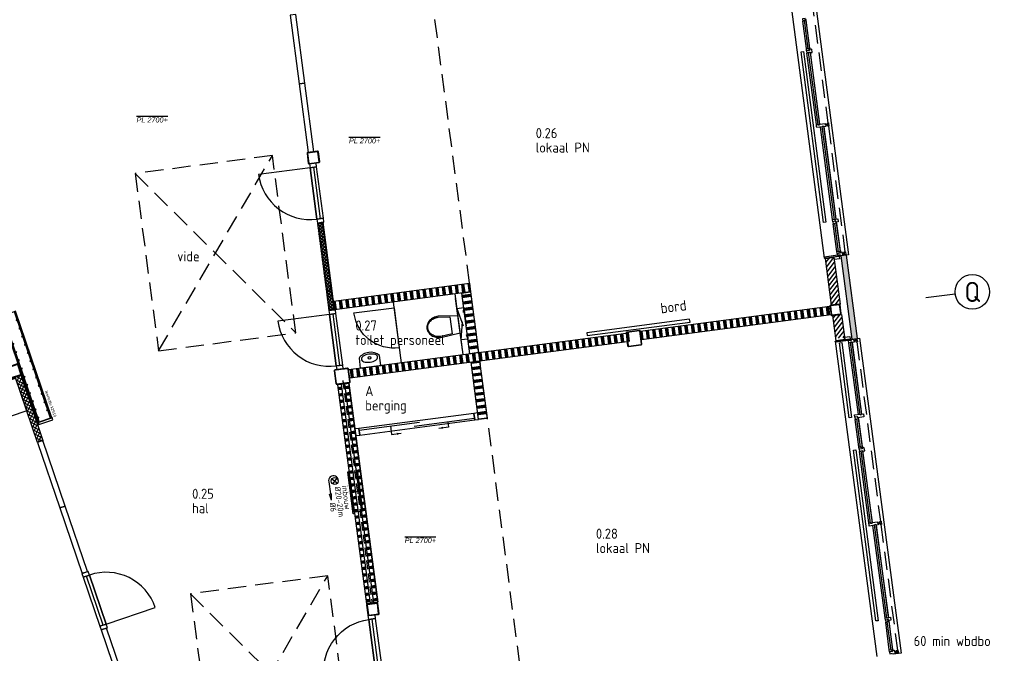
# Model space of a CAD drawing. Header units: millimetres. Extents: x -11937 to 214890, y -181324 to 108665.
# Tile 6 of 47: x 51875 to 68942, y -159787 to -148799. Entities that reach past the tile are written whole.
import ezdxf
from ezdxf.enums import TextEntityAlignment as Align
from ezdxf.xclip import XClip

# ---------------------------------------------------------------- set-up
doc = ezdxf.new("R2010")
doc.units = ezdxf.units.MM
doc.header["$LTSCALE"] = 100
doc.header["$XCLIPFRAME"] = 2
for name, pattern in [('082403 X-ref$0$DASHDOT2', [12.7, 6.35, -3.175, 0, -3.175]), ('082403 X-ref$0$DASHED', [0.75, 0.5, -0.25]), ('082403 X-ref$0$DASHED2', [9.525, 6.35, -3.175]), ('082403 X-ref$0$HIDDEN2', [4.7625, 3.175, -1.5875])]:
    doc.linetypes.add(name, pattern=pattern)
for name, color, linetype in [('082403 X-ref$0$Beveilig-Alg-Az', 253, 'Continuous'), ('082403 X-ref$0$Beveilig-Alg-Txt', 253, 'Continuous'), ('082403 X-ref$0$bib', 253, 'Continuous'), ('082403 X-ref$0$BiKoz-Draai-Az', 253, 'Continuous'), ('082403 X-ref$0$BiKoz-Hout-Az', 253, 'Continuous'), ('082403 X-ref$0$BiKoz-Hout-Drs', 253, 'Continuous'), ('082403 X-ref$0$BiWand-Alg-Arc', 8, 'Continuous'), ('082403 X-ref$0$BiWand-Syst-Drs', 253, 'Continuous'), ('082403 X-ref$0$BuWand-Alg-Arc', 253, 'Continuous'), ('082403 X-ref$0$BuWand-Bakst-Drs', 253, 'Continuous'), ('082403 X-ref$0$Construct-Beton-Drs', 253, 'Continuous'), ('082403 X-ref$0$Construct-Staal-Drs', 253, 'Continuous'), ('082403 X-ref$0$DIM25', 8, 'Continuous'), ('082403 X-ref$0$Hulplaag-Alg-Az', 253, 'Continuous'), ('082403 X-ref$0$Inricht-Alg-Az', 253, 'Continuous'), ('082403 X-ref$0$kozijn', 8, 'Continuous'), ('082403 X-ref$0$kozijn1', 8, 'Continuous'), ('082403 X-ref$0$MTXT18-100', 253, 'Continuous'), ('082403 X-ref$0$MTXT25-1', 253, 'Continuous'), ('082403 X-ref$0$MTXT35-1', 253, 'Continuous'), ('082403 X-ref$0$MTXT35-50', 253, 'Continuous'), ('082403 X-ref$0$Plafond-Hout-Drs', 8, 'Continuous'), ('082403 X-ref$0$Sanitair-Alg-Az', 253, 'Continuous'), ('082403 X-ref$0$Stramien-Alg-Az', 9, '082403 X-ref$0$DASHDOT2'), ('082403 X-ref$0$Stramien-Alg-Drs', 8, 'Continuous'), ('082403 X-ref$0$Stramien-Alg-Txt', 253, 'Continuous'), ('082403 X-ref$0$Trap-Beton-Az', 253, 'Continuous'), ('082403 X-ref$0$TXT18', 253, 'Continuous')]:
    doc.layers.add(name, color=color, linetype=linetype)
doc.styles.add('082403 X-ref$0$BOS', font='isocp.shx')
doc.styles.add('082403 X-ref$0$BOS3', font='isocp.shx')
doc.styles.add('082403 X-ref$0$Standard', font='isocp.shx')
pattern_1 = [(142.49747, (8438.012, 14586.162), (-24.35186, -31.73306), []), (232.49747, (8438.012, 14586.162), (31.73306, -24.35186), [])]
pattern_2 = [(97.5, (-873.87, 6637.72), (-111.53755, -14.6842), []), (97.5, (-867.68, 6638.54), (-111.53755, -14.6842), []), (97.5, (-861.48, 6639.35), (-111.53755, -14.6842), []), (97.5, (-855.28, 6640.17), (-111.53755, -14.6842), []), (97.5, (-849.09, 6640.99), (-111.53755, -14.6842), []), (97.5, (-842.89, 6641.8), (-111.53755, -14.6842), []), (97.5, (-836.69, 6642.62), (-111.53755, -14.6842), [])]
pattern_3 = [(52.5, (0, 0), (-45.34014, 34.79072), [])]
pattern_4 = [(187.5, (2139.78, -451.32), (14.6842, -111.53755), []), (187.5, (2138.97, -445.13), (14.6842, -111.53755), []), (187.5, (2138.15, -438.93), (14.6842, -111.53755), []), (187.5, (2137.34, -432.73), (14.6842, -111.53755), []), (187.5, (2136.52, -426.54), (14.6842, -111.53755), []), (187.5, (2135.7, -420.34), (14.6842, -111.53755), []), (187.5, (2134.89, -414.14), (14.6842, -111.53755), [])]

# ---------------------------------------------------------------- blocks, each defined once
blk = doc.blocks.new('082403 X-ref$0$spoelblok1800x600')
at = {"layer": '082403 X-ref$0$Inricht-Alg-Az', "linetype": 'Continuous'}
blk.add_lwpolyline([(1800, 0), (1800, 600), (0, 600), (0, 0)], close=True, dxfattribs=at)
at = {"layer": '082403 X-ref$0$Inricht-Alg-Az', "linetype": 'Continuous', "ltscale": 0.5}
blk.add_lwpolyline([(700, 50), (1100, 50), (1100, 450), (700, 450)], close=True, dxfattribs=at)
blk = doc.blocks.new('082403 X-ref$0$wastafel 250x360')
at = {"layer": '082403 X-ref$0$Sanitair-Alg-Az'}
blk.add_lwpolyline([(-180, 0), (-180, -175, 0.416667), (180, -175), (180, 0)], format="xyb", close=True, dxfattribs=at)
blk.add_lwpolyline([(-82, -208), (-57, -214), (-29, -218), (0, -219), (29, -218), (57, -214), (82, -208), (103, -200), (120, -190), (132, -177), (140, -164), (142, -150), (140, -136), (132, -123), (120, -110), (103, -100), (82, -92), (57, -86), (29, -82), (0, -81), (-29, -82), (-57, -86), (-82, -92), (-103, -100), (-120, -110), (-132, -123), (-140, -136), (-142, -150), (-140, -164), (-132, -177), (-120, -190), (-103, -200), (-103, -200)], close=True, dxfattribs=at)
blk.add_circle((0, -155), 25, dxfattribs=at)
blk = doc.blocks.new('082403 X-ref$0$cabinedeur')
at = {"layer": '082403 X-ref$0$BiKoz-Draai-Az'}
blk.add_lwpolyline([(700, 700), (0, 700), (0, 0, 0.416446)], format="xyb", close=True, dxfattribs=at)
blk = doc.blocks.new('082403 X-ref$0$toilethangend met reservoir')
at = {"layer": '082403 X-ref$0$BiKoz-Hout-Drs'}
blk.add_line((120, -175), (120, 725), dxfattribs=at)
at = {"layer": '082403 X-ref$0$Sanitair-Alg-Az', "linetype": '082403 X-ref$0$HIDDEN2'}
for p, q in [((120, 0), (0, 550)), ((120, 550), (0, 0))]:
    blk.add_line(p, q, dxfattribs=at)
blk.add_lwpolyline([(120, 550), (0, 550), (0, 0), (120, 0)], close=True, dxfattribs=at)
at = {"layer": '082403 X-ref$0$Sanitair-Alg-Az'}
blk.add_lwpolyline([(120, 424), (460, 460, -0.08399), (546, 445, -0.091257), (616, 406, -0.103849), (664, 344, -0.114925), (680, 275, -0.114925), (664, 206, -0.103849), (616, 144, -0.091257), (546, 105, -0.08399), (460, 90), (120, 126)], format="xyb", dxfattribs=at)
blk.add_lwpolyline([(462, 105, 0.081247), (541, 119, 0.091257), (606, 156, 0.103849), (650, 212, 0.114925), (665, 275, 0.114925), (650, 338, 0.103849), (606, 394, 0.091257), (541, 431, 0.081247), (462, 445), (260, 424), (260, 126)], format="xyb", close=True, dxfattribs=at)
blk = doc.blocks.new('082403 X-ref$0$binkozdeur1034')
at = {"layer": '082403 X-ref$0$BiKoz-Draai-Az'}
blk.add_lwpolyline([(967, 0), (67, 0), (67, -900, 0.414214)], format="xyb", close=True, dxfattribs=at)
at = {"layer": '082403 X-ref$0$BiKoz-Hout-Az'}
blk.add_line((67, 57), (967, 57), dxfattribs=at)
blk.add_lwpolyline([(67, 0), (967, 0), (967, 114), (67, 114)], close=True, dxfattribs=at)
at = {"layer": '082403 X-ref$0$BiKoz-Hout-Drs'}
for points in [[(0, 0), (67, 0), (67, 114), (0, 114)], [(967, 0), (1034, 0), (1034, 114), (967, 114)]]:
    blk.add_lwpolyline(points, close=True, dxfattribs=at)
blk = doc.blocks.new('082403 X-ref$0$_K180x10')
at = {"layer": '082403 X-ref$0$Construct-Staal-Drs'}
for points in [[(75, 90), (-75, 90, 0.414214), (-90, 75), (-90, -75, 0.414214), (-75, -90), (75, -90, 0.414214), (90, -75), (90, 75, 0.414214)], [(75, 80), (-75, 80, 0.414214), (-80, 75), (-80, -75, 0.414214), (-75, -80), (75, -80, 0.414214), (80, -75), (80, 75, 0.414214)]]:
    blk.add_lwpolyline(points, format="xyb", close=True, dxfattribs=at)
blk = doc.blocks.new('082403 X-ref$0$kapstok leerkotte 25x')
at = {"layer": '082403 X-ref$0$Inricht-Alg-Az'}
for points in [[(20, 1950), (0, 1950)], [(0, 1950), (250, 1950)], [(230, 0), (230, 1950)], [(230, 1950), (250, 1950)], [(250, 0), (250, 1950)], [(0, 0), (250, 0)]]:
    blk.add_lwpolyline(points, dxfattribs=at)
at = {"layer": '082403 X-ref$0$Inricht-Alg-Az', "color": 9}
for points in [[(20, 1950), (20, 0), (0, 0), (0, 1950)], [(20, 1870), (40, 1870), (40, 1880), (20, 1880)], [(20, 1720), (40, 1720), (40, 1730), (20, 1730)], [(20, 1570), (40, 1570), (40, 1580), (20, 1580)], [(20, 1420), (40, 1420), (40, 1430), (20, 1430)], [(20, 1270), (40, 1270), (40, 1280), (20, 1280)], [(20, 1120), (40, 1120), (40, 1130), (20, 1130)], [(20, 970), (40, 970), (40, 980), (20, 980)], [(20, 820), (40, 820), (40, 830), (20, 830)], [(20, 670), (40, 670), (40, 680), (20, 680)], [(20, 520), (40, 520), (40, 530), (20, 530)], [(20, 370), (40, 370), (40, 380), (20, 380)], [(20, 220), (40, 220), (40, 230), (20, 230)], [(20, 70), (40, 70), (40, 80), (20, 80)]]:
    blk.add_lwpolyline(points, close=True, dxfattribs=at)
blk.add_lwpolyline([(20, 0), (20, 1950)], dxfattribs=at)
at = {"layer": '082403 X-ref$0$Inricht-Alg-Az'}
for points in [[(230, 1950), (230, 0), (250, 0), (250, 1950)], [(210, 1795), (230, 1795), (230, 1805), (210, 1805)], [(210, 1645), (230, 1645), (230, 1655), (210, 1655)], [(210, 1495), (230, 1495), (230, 1505), (210, 1505)], [(210, 1345), (230, 1345), (230, 1355), (210, 1355)], [(210, 1195), (230, 1195), (230, 1205), (210, 1205)], [(210, 1045), (230, 1045), (230, 1055), (210, 1055)], [(210, 895), (230, 895), (230, 905), (210, 905)], [(210, 745), (230, 745), (230, 755), (210, 755)], [(210, 595), (230, 595), (230, 605), (210, 605)], [(210, 445), (230, 445), (230, 455), (210, 455)], [(210, 295), (230, 295), (230, 305), (210, 305)], [(210, 145), (230, 145), (230, 155), (210, 155)]]:
    blk.add_lwpolyline(points, close=True, dxfattribs=at)
at = {"layer": '082403 X-ref$0$Hulplaag-Alg-Az', "insert": (337, 471), "char_height": 50, "width": 1235.48, "attachment_point": 1, "rotation": 270, "style": '082403 X-ref$0$Standard'}
blk.add_mtext('{\\fArial|b0|i0|c0|p34;leerkotte k2519}', dxfattribs=at)
blk = doc.blocks.new('082403 X-ref$0$dtboord02')
at = {"layer": '082403 X-ref$0$Inricht-Alg-Az'}
blk.add_lwpolyline([(0, -50), (1800, -50), (1800, 0), (0, 0)], close=True, dxfattribs=at)
at = {"layer": '082403 X-ref$0$MTXT18-100', "style": '082403 X-ref$0$BOS3'}
blk.add_text('bord', height=180, rotation=180, dxfattribs=at).set_placement((475, -212))
blk = doc.blocks.new('082403 X-ref$0$_K200x10')
at = {"layer": '082403 X-ref$0$Construct-Staal-Drs'}
for points in [[(85, 100), (-85, 100, 0.414214), (-100, 85), (-100, -85, 0.414214), (-85, -100), (85, -100, 0.414214), (100, -85), (100, 85, 0.414214)], [(85, 90), (-85, 90, 0.414214), (-90, 85), (-90, -85, 0.414214), (-85, -90), (85, -90, 0.414214), (90, -85), (90, 85, 0.414214)]]:
    blk.add_lwpolyline(points, format="xyb", close=True, dxfattribs=at)
blk = doc.blocks.new('082403 X-ref$0$brandslanghaspel 25-30m inbouw')
at = {"layer": '082403 X-ref$0$Beveilig-Alg-Az', "linetype": 'Continuous', "ltscale": 400}
blk.add_lwpolyline([(-367.5, 0), (367.5, 0), (367.5, -18, -0.414214), (364.5, -21), (-364.5, -21, -0.414214), (-367.5, -18)], format="xyb", close=True, dxfattribs=at)
at = {"layer": '082403 X-ref$0$Beveilig-Alg-Az'}
blk.add_lwpolyline([(-340, 0), (-340, 144), (340, 144), (340, 0)], close=True, dxfattribs=at)
at = {"layer": '082403 X-ref$0$Beveilig-Alg-Az', "linetype": '082403 X-ref$0$HIDDEN2', "ltscale": 0.1}
blk.add_lwpolyline([(19.999512, 144), (19.999512, 111.200195, -1), (-20.000488, 111.200192), (-20, 144)], format="xyb", dxfattribs=at)
blk = doc.blocks.new('082403 X-ref$0$brandslanghaspel 20m (inbouw)')
at = {"layer": '082403 X-ref$0$Beveilig-Alg-Az'}
for p, q in [((-86, 119), (86, 291)), ((-86, 291), (86, 119)), ((0, 0), (424, 0)), ((644, 0), (424, 30)), ((424, -30), (424, 30)), ((644, 0), (424, -30))]:
    blk.add_line(p, q, dxfattribs=at)
blk.add_circle((0, 205), 122, dxfattribs=at)
blk.add_arc((-27, 163), 165, 80.6472, 279.3528, dxfattribs=at)
at = {"layer": '082403 X-ref$0$Beveilig-Alg-Txt', "style": '082403 X-ref$0$BOS'}
for s, p in [('%%C20-20m', (202, 172)), ('inbouw', (200, 424)), ('%%C6', (728, -77))]:
    blk.add_text(s, height=200, dxfattribs=at).set_placement(p)
blk = doc.blocks.new('082403 X-ref$0$ruimtenummer met m2_1')
at = {"layer": '082403 X-ref$0$MTXT25-1', "style": '082403 X-ref$0$BOS'}
blk.add_attdef('OPPERVLAKTE', (0, 498), '', height=250, dxfattribs=at)
at = {"layer": '082403 X-ref$0$MTXT35-1', "style": '082403 X-ref$0$BOS'}
for tag, p in [('RUIMTENUMMER', (-8, 1448)), ('RUIMTENAAM', (-8, 948))]:
    blk.add_attdef(tag, p, '', height=350, dxfattribs=at)
blk = doc.blocks.new('082403 X-ref$0$merk37a')
at = {"layer": '082403 X-ref$0$BiKoz-Hout-Az', "linetype": 'Continuous'}
for p, q in [((67, -28), (1123, -28)), ((1023, -86), (2078, -86))]:
    blk.add_line(p, q, dxfattribs=at)
at = {"layer": '082403 X-ref$0$BiKoz-Hout-Az'}
for p, q in [((615, -28), (615, -178)), ((1610, -86), (1610, -178)), ((615, -178), (785, -178)), ((1610, -178), (1440, -178))]:
    blk.add_line(p, q, dxfattribs=at)
blk.add_lwpolyline([(67, -114), (2078, -114), (2078, 0), (67, 0)], close=True, dxfattribs=at)
for points in [[(785, -178, 0, 37.5, 0), (710, -178, 37.5, 37.5, 0)], [(1440, -178, 0, 37.5, 0), (1515, -178, 37.5, 37.5, 0)]]:
    blk.add_lwpolyline(points, format="xyseb", dxfattribs=at)
at = {"layer": '082403 X-ref$0$BiKoz-Hout-Drs'}
for points in [[(0, -114), (67, -114), (67, 0), (0, 0)], [(2078, -114), (2145, -114), (2145, 0), (2078, 0)]]:
    blk.add_lwpolyline(points, close=True, dxfattribs=at)
blk = doc.blocks.new('*U79')
at = {"layer": '082403 X-ref$0$Construct-Staal-Drs'}
for points in [[(110, 125), (-110, 125, 0.4142136), (-125, 110), (-125, -110, 0.4142136), (-110, -125), (110, -125, 0.4142136), (125, -110), (125, 110, 0.4142136)], [(110, 118.7), (-110, 118.7, 0.4142136), (-118.7, 110), (-118.7, -110, 0.4142136), (-110, -118.7), (110, -118.7, 0.4142136), (118.7, -110), (118.7, 110, 0.4142136)]]:
    blk.add_lwpolyline(points, format="xyb", close=True, dxfattribs=at)
blk = doc.blocks.new('082403 X-ref')
at = {"layer": '082403 X-ref$0$BiWand-Alg-Arc'}
h = blk.add_hatch(dxfattribs=at)
h.set_pattern_fill('_USER', color=8, scale=40, angle=45, style=0, double=1, pattern_type=0)
h.set_pattern_definition(pattern_1)
h.paths.add_polyline_path([(7589, 21188), (7746, 19998), (7845, 20011), (7688, 21201)])
h = blk.add_hatch(dxfattribs=at)
h.set_pattern_fill('SWAND', color=8, angle=7.5, style=0)
h.set_pattern_definition([(97.5, (-31.83, 10.94), (-111.53755, -14.6842), []), (97.5, (-25.63, 11.75), (-111.53755, -14.6842), []), (97.5, (-19.43, 12.57), (-111.53755, -14.6842), []), (97.5, (-13.24, 13.39), (-111.53755, -14.6842), []), (97.5, (-7.04, 14.2), (-111.53755, -14.6842), []), (97.5, (-0.84, 15.02), (-111.53755, -14.6842), []), (97.5, (5.35, 15.83), (-111.53755, -14.6842), [])])
h.paths.add_polyline_path([(10243, 19993), (10223, 20142), (7868, 19832), (7888, 19683)])
h = blk.add_hatch(dxfattribs=at)
h.set_pattern_fill('_USER', color=8, scale=40, angle=45, style=0, double=1, pattern_type=0)
h.set_pattern_definition(pattern_1)
h.paths.add_polyline_path([(7845, 20011), (7746, 19998), (7789, 19669), (7888, 19682)])
h = blk.add_hatch(dxfattribs=at)
h.set_pattern_fill('SWAND', color=8, angle=97.5, style=0)
h.set_pattern_definition([(187.5, (-91.66, 2.06), (14.6842, -111.53755), []), (187.5, (-92.47, 8.26), (14.6842, -111.53755), []), (187.5, (-93.29, 14.46), (14.6842, -111.53755), []), (187.5, (-94.1, 20.65), (14.6842, -111.53755), []), (187.5, (-94.92, 26.85), (14.6842, -111.53755), []), (187.5, (-95.73, 33.05), (14.6842, -111.53755), []), (187.5, (-96.55, 39.24), (14.6842, -111.53755), [])])
h.paths.add_polyline_path([(10243, 19992), (10094, 19972), (10225, 18981), (10374, 19001)])
h = blk.add_hatch(dxfattribs=at)
h.set_pattern_fill('SWAND', color=8, angle=7.5, style=0)
h.set_pattern_definition(pattern_2)
h.paths.add_polyline_path([(13181, 19159), (13162, 19308), (16473, 19744), (16493, 19595)])
h = blk.add_hatch(dxfattribs=at)
h.set_pattern_fill('SWAND', color=8, angle=7.5, style=0)
h.set_pattern_definition(pattern_2)
h.paths.add_polyline_path([(8130, 18646), (8150, 18497), (13003, 19136), (12983, 19285)])
h = blk.add_hatch(dxfattribs=at)
h.set_pattern_fill('SWAND', color=8, angle=78.75, style=0)
h.set_pattern_definition([(187.5, (5930.83, 7350.96), (14.6842, -111.5375), []), (187.5, (5930.02, 7357.15), (14.6842, -111.5375), []), (187.5, (5929.2, 7363.35), (14.6842, -111.5375), []), (187.5, (5928.39, 7369.55), (14.6842, -111.5375), []), (187.5, (5927.57, 7375.74), (14.6842, -111.5375), []), (187.5, (5926.75, 7381.94), (14.6842, -111.5375), []), (187.5, (5925.94, 7388.14), (14.6842, -111.5375), [])])
h.paths.add_polyline_path([(10401, 18793), (10252, 18774), (10382, 17782), (10531, 17802)])
h = blk.add_hatch(dxfattribs=at)
h.set_pattern_fill('_USER', color=8, scale=50, angle=45, style=0, double=1, pattern_type=0)
h.set_pattern_definition([(333.75, (-11804.783, 31759.04), (-22.11443, -44.84364), []), (243.75, (-11804.783, 31759.04), (-44.84364, 22.11443), [])])
h.paths.add_polyline_path([(2738, 17384), (2352, 18520), (2447, 18552), (2832, 17416)])
h = blk.add_hatch(dxfattribs=at)
h.set_pattern_fill('SWAND', color=8, angle=90, style=0)
h.set_pattern_definition(pattern_4)
h.paths.add_polyline_path([(8007, 18393), (7938, 18383), (8438, 14586), (8507, 14595)])
h = blk.add_hatch(dxfattribs=at)
h.set_pattern_fill('SWAND', color=8, angle=90, style=0)
h.set_pattern_definition(pattern_4)
h.paths.add_polyline_path([(8136, 18409), (8067, 18400), (8567, 14603), (8636, 14612)])
at = {"layer": '082403 X-ref$0$BuWand-Alg-Arc'}
h = blk.add_hatch(dxfattribs=at)
h.set_pattern_fill('ANSI31', color=8, scale=18, style=0)
h.set_pattern_definition(pattern_3)
h.paths.add_polyline_path([(16542, 20605), (16393, 20586), (16501, 19763), (16650, 19783)])
blk.add_hatch(color=8, dxfattribs=at).paths.add_polyline_path([(16950, 19186), (16851, 19173), (16661, 20620), (16760, 20633)])
h = blk.add_hatch(dxfattribs=at)
h.set_pattern_fill('ANSI31', color=8, scale=18, style=0)
h.set_pattern_definition(pattern_3)
h.paths.add_polyline_path([(16673, 19604), (16525, 19584), (16578, 19183), (16726, 19202)])
at = {"layer": '082403 X-ref$0$BiKoz-Hout-Drs', "color": 8}
for p, q in [((8905, 19816), (9043, 18766)), ((10114, 18907), (9975, 19957))]:
    blk.add_line(p, q, dxfattribs=at)
for points in [[(7271, 23601), (7370, 23614), (7214, 24804), (7115, 24791)], [(7428, 22411), (7527, 22424), (7370, 23614), (7271, 23601)], [(3123, 16247), (3218, 16279), (2832, 17416), (2738, 17384)], [(3509, 15111), (3604, 15143), (3218, 16279), (3123, 16247)], [(4227, 12996), (4322, 13028), (3936, 14164), (3841, 14132)]]:
    blk.add_lwpolyline(points, close=True, dxfattribs=at)
at = {"layer": '082403 X-ref$0$BiWand-Syst-Drs', "color": 8}
for points in [[(7589, 21188), (7746, 19998), (7845, 20011), (7688, 21201)], [(7868, 19832), (10223, 20142), (10243, 19993), (7888, 19683)], [(7845, 20011), (7746, 19998), (7789, 19669), (7888, 19682)], [(10233, 18922), (10094, 19972), (10243, 19992), (10381, 18942)], [(13187, 19311), (16473, 19744), (16493, 19595), (13206, 19163)], [(8130, 18646), (12939, 19279), (12958, 19130), (8150, 18497)], [(10531, 17802), (10382, 17782), (10252, 18774), (10401, 18793)], [(2352, 18520), (2447, 18552), (2832, 17416), (2738, 17384)], [(8438, 14586), (8636, 14612), (8136, 18409), (7938, 18383)], [(8438, 14586), (8507, 14595), (8007, 18393), (7938, 18383)], [(7953, 18385), (8121, 18408), (8120, 18417), (7952, 18395)], [(8636, 14612), (8567, 14603), (8067, 18400), (8136, 18409)], [(8454, 14578), (8623, 14600), (8621, 14610), (8453, 14588)]]:
    blk.add_lwpolyline(points, close=True, dxfattribs=at)
at = {"layer": '082403 X-ref$0$BuWand-Bakst-Drs', "color": 8}
for points in [[(16394, 20575), (16543, 20594), (16650, 19783), (16501, 19763)], [(16851, 19173), (16950, 19186), (16760, 20633), (16661, 20620)], [(16525, 19584), (16673, 19604), (16731, 19167), (16582, 19147)]]:
    blk.add_lwpolyline(points, close=True, dxfattribs=at)
at = {"layer": '082403 X-ref$0$Construct-Beton-Drs', "color": 8, "linetype": '082403 X-ref$0$DASHED', "ltscale": 3}
blk.add_line((8029, 18456), (8538, 14589), dxfattribs=at)
at = {"layer": '082403 X-ref$0$DIM25', "color": 8, "linetype": '082403 X-ref$0$DASHED2', "ltscale": 0.01}
for p, q in [((16440, 22895), (16386, 22888)), ((16734, 20662), (16680, 20655)), ((16933, 19151), (16879, 19144)), ((17350, 15987), (17296, 15980)), ((17644, 13754), (17590, 13747))]:
    blk.add_line(p, q, dxfattribs=at)
at = {"layer": '082403 X-ref$0$Inricht-Alg-Az', "color": 8}
blk.add_lwpolyline([(2760, 17692), (3006, 17776), (2993, 17813), (2747, 17730)], close=True, dxfattribs=at)
at = {"layer": '082403 X-ref$0$kozijn', "color": 8, "linetype": '082403 X-ref$0$HIDDEN2'}
for p, q in [((16030, 26033), (16439, 22922)), ((16446, 22869), (16733, 20689)), ((16939, 19125), (17349, 16014)), ((17356, 15960), (17643, 13781))]:
    blk.add_line(p, q, dxfattribs=at)
at = {"layer": '082403 X-ref$0$kozijn', "color": 8}
for points in [[(15656, 26046), (15656, 26046), (16376, 20579), (16376, 20579)], [(15942, 26081), (16079, 26099), (16797, 20638), (16661, 20620)], [(16339, 22854), (16338, 22864), (16363, 22868), (16364, 22857)], [(16364, 22857), (16363, 22868), (16338, 22864), (16339, 22854)], [(16565, 19138), (16565, 19138), (17285, 13671), (17285, 13671)], [(16851, 19173), (16988, 19191), (17707, 13730), (17570, 13712)], [(17249, 15946), (17247, 15956), (17272, 15959), (17274, 15949)], [(17274, 15949), (17272, 15959), (17247, 15956), (17249, 15946)]]:
    blk.add_lwpolyline(points, dxfattribs=at)
for points in [[(16013, 24160), (16403, 21201), (16363, 21196), (15973, 24155)], [(16245, 22842), (16243, 22857), (16238, 22895), (16268, 22899), (16269, 22890), (16294, 22893), (16293, 22903), (16394, 22916), (16401, 22862), (16364, 22857), (16363, 22868), (16338, 22864), (16339, 22854)], [(16432, 22901), (16434, 22887), (16398, 22882), (16396, 22897)], [(16633, 20612), (16639, 20568), (16550, 20556), (16544, 20601)], [(16677, 19115), (16848, 17818), (16808, 17812), (16638, 19110)], [(16923, 17252), (17312, 14292), (17272, 14287), (16883, 17247)], [(17155, 15933), (17153, 15948), (17148, 15987), (17177, 15991), (17179, 15981), (17203, 15984), (17202, 15994), (17303, 16007), (17310, 15954), (17274, 15949), (17272, 15959), (17247, 15956), (17249, 15946)], [(17341, 15993), (17343, 15978), (17308, 15973), (17306, 15988)]]:
    blk.add_lwpolyline(points, close=True, dxfattribs=at)
at = {"layer": '082403 X-ref$0$kozijn1', "color": 8}
for p, q in [((16065, 24213), (16002, 24689)), ((16126, 24221), (16063, 24697)), ((16238, 22895), (16075, 24135)), ((16300, 22903), (16136, 24143)), ((16520, 21250), (16310, 22850)), ((16582, 21258), (16371, 22858)), ((16593, 20696), (16530, 21172)), ((16655, 20704), (16592, 21180)), ((16966, 17868), (16802, 19107)), ((17027, 17875), (16864, 19115)), ((16974, 17304), (16911, 17781)), ((17036, 17312), (16973, 17789)), ((17148, 15987), (16984, 17226)), ((17209, 15995), (17046, 17234)), ((17430, 14342), (17219, 15942)), ((17491, 14350), (17281, 15950)), ((17503, 13788), (17440, 14264)), ((17564, 13795), (17501, 14272))]:
    blk.add_line(p, q, dxfattribs=at)
for points in [[(15997, 24728), (16002, 24689), (16032, 24693), (16030, 24703), (16055, 24706), (16056, 24696), (16063, 24697), (16061, 24718), (16046, 24716), (16044, 24734)], [(16055, 24706), (16120, 24210), (16096, 24207), (16030, 24703)], [(16070, 24174), (16065, 24212), (16094, 24216), (16096, 24207), (16120, 24210), (16119, 24220), (16126, 24221), (16129, 24199), (16114, 24198), (16116, 24180)], [(16070, 24173), (16075, 24135), (16105, 24139), (16103, 24149), (16128, 24152), (16129, 24142), (16166, 24147), (16159, 24200), (16120, 24195), (16121, 24180)], [(16128, 24152), (16294, 22893), (16269, 22890), (16103, 24149)], [(16449, 22923), (16456, 22870), (16436, 22867), (16429, 22921)], [(16363, 22868), (16576, 21247), (16551, 21244), (16338, 22864)], [(16525, 21211), (16520, 21250), (16550, 21254), (16551, 21244), (16576, 21247), (16575, 21257), (16611, 21262), (16618, 21209), (16579, 21203), (16577, 21218)], [(16525, 21211), (16530, 21172), (16560, 21176), (16559, 21186), (16584, 21189), (16585, 21179), (16592, 21180), (16589, 21202), (16574, 21200), (16572, 21217)], [(16584, 21189), (16649, 20693), (16624, 20690), (16559, 21186)], [(16598, 20657), (16593, 20696), (16623, 20699), (16624, 20690), (16649, 20693), (16648, 20703), (16655, 20704), (16657, 20683), (16643, 20681), (16645, 20663)], [(16598, 20656), (16602, 20627), (16632, 20631), (16632, 20631), (16651, 20634), (16652, 20624), (16695, 20630), (16688, 20683), (16648, 20678), (16650, 20663)], [(16728, 20654), (16726, 20668), (16690, 20664), (16692, 20649)], [(16743, 20690), (16750, 20637), (16730, 20634), (16723, 20688)], [(16651, 20616), (16648, 20634), (16373, 20597), (16376, 20579)], [(16840, 19174), (16843, 19156), (16568, 19120), (16565, 19138)], [(16817, 19217), (16823, 19173), (16734, 19161), (16728, 19206)], [(16797, 19150), (16797, 19150), (16845, 19157), (16844, 19167), (16887, 19172), (16894, 19119), (16857, 19114), (16856, 19124), (16831, 19120), (16832, 19111), (16802, 19107)], [(16856, 19124), (17021, 17865), (16997, 17861), (16831, 19120)], [(16925, 19158), (16927, 19143), (16891, 19138), (16889, 19153)], [(16942, 19179), (16949, 19126), (16929, 19123), (16922, 19177)], [(16906, 17820), (16901, 17859), (16995, 17871), (16997, 17861), (17021, 17865), (17020, 17874), (17057, 17879), (17064, 17826), (16960, 17812), (16958, 17827)], [(16906, 17819), (16911, 17781), (16941, 17785), (16940, 17795), (16965, 17798), (16966, 17788), (16973, 17789), (16970, 17810), (16955, 17808), (16953, 17826)], [(16965, 17798), (17030, 17301), (17005, 17298), (16940, 17795)], [(16979, 17266), (16974, 17304), (17004, 17308), (17005, 17298), (17030, 17301), (17029, 17311), (17036, 17312), (17038, 17291), (17024, 17289), (17026, 17272)], [(16979, 17265), (16984, 17226), (17014, 17230), (17013, 17240), (17038, 17243), (17039, 17233), (17076, 17238), (17069, 17292), (17029, 17287), (17031, 17272)], [(17038, 17243), (17203, 15984), (17179, 15981), (17013, 17240)], [(17272, 15959), (17486, 14339), (17461, 14336), (17247, 15956)], [(17359, 16015), (17366, 15961), (17346, 15959), (17339, 16012)], [(17435, 14303), (17430, 14342), (17459, 14346), (17461, 14336), (17486, 14339), (17484, 14349), (17521, 14354), (17528, 14300), (17488, 14295), (17486, 14310)], [(17435, 14302), (17440, 14264), (17470, 14268), (17468, 14278), (17493, 14281), (17495, 14271), (17501, 14272), (17499, 14293), (17484, 14291), (17482, 14309)], [(17493, 14281), (17559, 13785), (17534, 13781), (17468, 14278)], [(17508, 13749), (17503, 13787), (17532, 13791), (17534, 13781), (17559, 13785), (17557, 13794), (17564, 13795), (17567, 13774), (17552, 13772), (17555, 13755)], [(17508, 13748), (17512, 13719), (17541, 13723), (17541, 13723), (17560, 13726), (17562, 13716), (17604, 13721), (17597, 13775), (17558, 13770), (17560, 13755)], [(17637, 13745), (17635, 13760), (17600, 13755), (17602, 13741)], [(17653, 13782), (17660, 13729), (17640, 13726), (17633, 13779)]]:
    blk.add_lwpolyline(points, close=True, dxfattribs=at)
at = {"layer": '082403 X-ref$0$Plafond-Hout-Drs', "color": 8, "linetype": '082403 X-ref$0$HIDDEN2'}
blk.add_line((9435, 26131), (11255, 12304), dxfattribs=at)
at = {"layer": '082403 X-ref$0$Stramien-Alg-Az'}
blk.add_line((18645, 19954), (18138, 19888), dxfattribs=at)
at = {"layer": '082403 X-ref$0$Stramien-Alg-Drs'}
blk.add_circle((18942, 19993), 300, dxfattribs=at)
at = {"layer": '082403 X-ref$0$Trap-Beton-Az', "color": 8, "linetype": '082403 X-ref$0$HIDDEN2'}
for p, q in [((4834, 18971), (6809, 22358)), ((4430, 22045), (7214, 19284)), ((5794, 11684), (7769, 15071)), ((5389, 14757), (8173, 11997))]:
    blk.add_line(p, q, dxfattribs=at)
for points in [[(4835, 18971), (7214, 19284), (6809, 22358), (4430, 22045)], [(5794, 11684), (8173, 11997), (7769, 15071), (5389, 14757)]]:
    blk.add_lwpolyline(points, close=True, dxfattribs=at)
at = {"layer": '082403 X-ref$0$bib', "color": 8}
ref = blk.add_blockref('082403 X-ref$0$ruimtenummer met m2_1', (11378, 21934), dxfattribs=dict(at, xscale=0.5, yscale=0.5, zscale=0.5))
ref.add_attrib('RUIMTENUMMER', '0.26', (11374, 22659), dxfattribs={"layer": '082403 X-ref$0$MTXT35-1', "height": 175, "style": '082403 X-ref$0$BOS'})
ref.add_attrib('RUIMTENAAM', 'lokaal PN', (11374, 22409), dxfattribs={"layer": '082403 X-ref$0$MTXT35-1', "height": 175, "style": '082403 X-ref$0$BOS'})
for name, p, rotation in [('082403 X-ref$0$_K200x10', (7520, 22323), 7.499999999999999), ('082403 X-ref$0$binkozdeur1034', (7454, 22213), 277.5000002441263), ('082403 X-ref$0$dtboord02', (14048, 19470), 187.4999999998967), ('082403 X-ref$0$kapstok leerkotte 25x', (2747, 17730), 18.7499999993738), ('082403 X-ref$0$binkozdeur1034', (7789, 19669), 277.5000002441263), ('082403 X-ref$0$_K180x10', (16572, 19682), 7.499999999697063), ('*U79', (13077, 19186), 7.499999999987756), ('082403 X-ref$0$wastafel 250x360', (8512, 18696), 187.4999999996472), ('082403 X-ref$0$_K200x10', (2339, 18621), 18.74999999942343), ('*U79', (8020, 18530), 7.499999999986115), ('082403 X-ref$0$brandslanghaspel 25-30m inbouw', (8185, 16510), 277.4974654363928), ('082403 X-ref$0$binkozdeur1034', (3949, 14168), 108.7499999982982), ('082403 X-ref$0$_K200x10', (8551, 14490), 7.499999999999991)]:
    blk.add_blockref(name, p, dxfattribs=dict(at, rotation=rotation))
ref = blk.add_blockref('082403 X-ref$0$ruimtenummer met m2_1', (5164, 20049), dxfattribs=dict(at, xscale=0.5, yscale=0.5, zscale=0.5))
ref.add_attrib('RUIMTENAAM', 'vide', (5160, 20523), dxfattribs={"layer": '082403 X-ref$0$MTXT35-1', "height": 175, "style": '082403 X-ref$0$BOS'})
at = {"layer": '082403 X-ref$0$bib', "color": 8, "xscale": -1}
for name, p, rotation in [('082403 X-ref$0$toilethangend met reservoir', (10199, 19175), 7.499999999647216), ('082403 X-ref$0$cabinedeur', (9009, 19025), 7.499999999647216), ('082403 X-ref$0$spoelblok1800x600', (2552, 17930), 18.74999999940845), ('082403 X-ref$0$binkozdeur1034', (8606, 13354), 277.5000002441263)]:
    blk.add_blockref(name, p, dxfattribs=dict(at, rotation=rotation))
at = {"layer": '082403 X-ref$0$bib', "color": 8}
ref = blk.add_blockref('082403 X-ref$0$ruimtenummer met m2_1', (8251, 18599), dxfattribs=dict(at, xscale=0.5, yscale=0.5, zscale=0.5))
ref.add_attrib('RUIMTENUMMER', '0.27', (8248, 19323), dxfattribs={"layer": '082403 X-ref$0$MTXT35-1', "height": 175, "style": '082403 X-ref$0$BOS'})
ref.add_attrib('RUIMTENAAM', 'toilet personeel', (8248, 19073), dxfattribs={"layer": '082403 X-ref$0$MTXT35-1', "height": 175, "style": '082403 X-ref$0$BOS'})
ref = blk.add_blockref('082403 X-ref$0$ruimtenummer met m2_1', (8423, 17463), dxfattribs=dict(at, xscale=0.5, yscale=0.5, zscale=0.5))
ref.add_attrib('RUIMTENUMMER', 'A', (8419, 18187), dxfattribs={"layer": '082403 X-ref$0$MTXT35-1', "height": 175, "style": '082403 X-ref$0$BOS'})
ref.add_attrib('RUIMTENAAM', 'berging', (8419, 17937), dxfattribs={"layer": '082403 X-ref$0$MTXT35-1', "height": 175, "style": '082403 X-ref$0$BOS'})
at = {"layer": '082403 X-ref$0$bib', "color": 8, "xscale": 0.5000000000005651, "yscale": 0.5000000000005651, "zscale": 0.5000000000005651, "rotation": 277.8139654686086}
blk.add_blockref('082403 X-ref$0$brandslanghaspel 20m (inbouw)', (7788, 16700), dxfattribs=at)
at = {"layer": '082403 X-ref$0$bib', "color": 8}
ref = blk.add_blockref('082403 X-ref$0$ruimtenummer met m2_1', (5422, 15681), dxfattribs=dict(at, xscale=0.5, yscale=0.5, zscale=0.5))
ref.add_attrib('RUIMTENUMMER', '0.25', (5418, 16405), dxfattribs={"layer": '082403 X-ref$0$MTXT35-1', "height": 175, "style": '082403 X-ref$0$BOS'})
ref.add_attrib('RUIMTENAAM', 'hal', (5418, 16155), dxfattribs={"layer": '082403 X-ref$0$MTXT35-1', "height": 175, "style": '082403 X-ref$0$BOS'})
ref = blk.add_blockref('082403 X-ref$0$ruimtenummer met m2_1', (12420, 14989), dxfattribs=dict(at, xscale=0.5, yscale=0.5, zscale=0.5))
ref.add_attrib('RUIMTENUMMER', '0.28', (12417, 15713), dxfattribs={"layer": '082403 X-ref$0$MTXT35-1', "height": 175, "style": '082403 X-ref$0$BOS'})
ref.add_attrib('RUIMTENAAM', 'lokaal PN', (12417, 15463), dxfattribs={"layer": '082403 X-ref$0$MTXT35-1', "height": 175, "style": '082403 X-ref$0$BOS'})
at = {"layer": '082403 X-ref$0$Construct-Beton-Drs', "color": 8, "rotation": 7.489393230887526}
blk.add_blockref('082403 X-ref$0$merk37a', (8241, 17616), dxfattribs=at)
at = {"layer": '082403 X-ref$0$MTXT35-50', "color": 8, "insert": (17925, 14027), "char_height": 175, "width": 1834.98, "attachment_point": 1, "style": '082403 X-ref$0$BOS3'}
blk.add_mtext('60 min wbdbo', dxfattribs=at)
at = {"layer": '082403 X-ref$0$Stramien-Alg-Txt', "style": '082403 X-ref$0$Standard'}
blk.add_text('Q', height=350, dxfattribs=at).set_placement((18942, 19993), align=Align.MIDDLE)
at = {"layer": '082403 X-ref$0$TXT18', "color": 8, "char_height": 90, "width": 612.16, "attachment_point": 1, "style": '082403 X-ref$0$BOS3'}
for insert in [(4454, 23021), (8136, 22659), (9103, 15729)]:
    blk.add_mtext('{\\fArial|b0|i1|c0|p34;\\OPL 2700+}', dxfattribs=dict(at, insert=insert))

msp = doc.modelspace()

# ---------------------------------------------------------------- block references
ref = msp.add_blockref('082403 X-ref', (49446, -173513))
XClip(ref).set_block_clipping_path([(-24555.726573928, -7811.8301967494), (165444.273426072, 82188.1698032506)])

doc.saveas('drawing.dxf')
